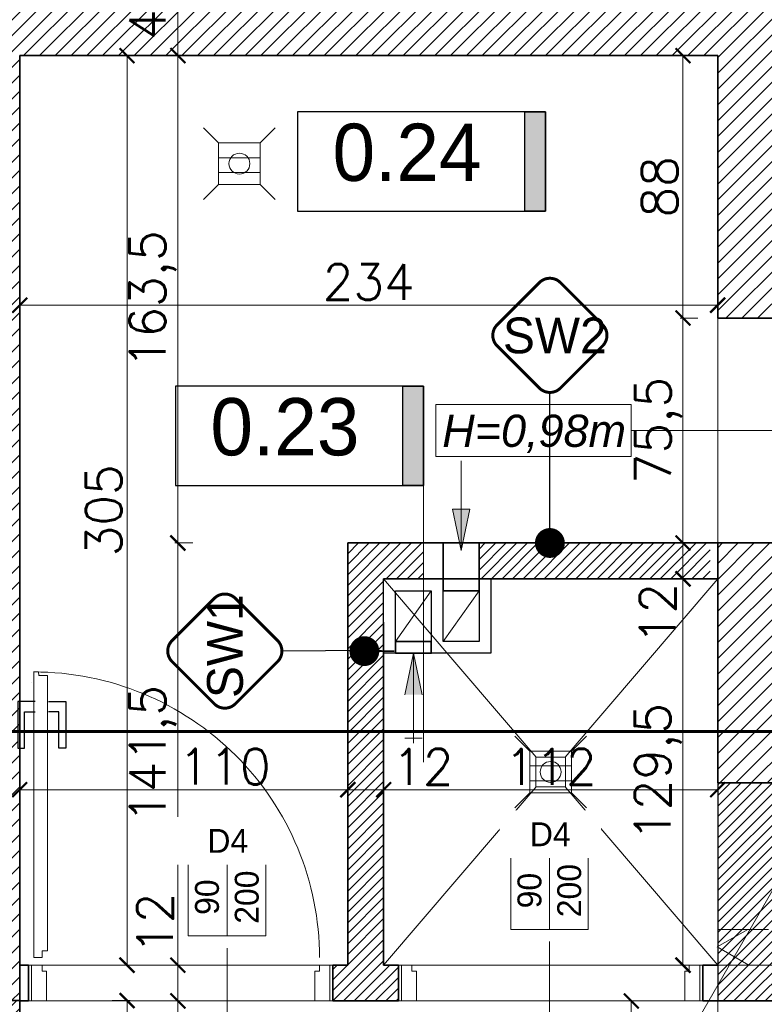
# Model space of a CAD drawing. Header units: millimetres. Extents: x -587 to 358276, y -26688 to 221215.
# Tile 157 of 256: x 9645 to 9895, y 11010 to 11340. Entities that reach past the tile are written whole.
import ezdxf
from ezdxf.lldxf.tags import DXFTag

# ---------------------------------------------------------------- set-up
doc = ezdxf.new("R2010")
doc.units = ezdxf.units.MM
doc.header["$MEASUREMENT"] = 0
for name, color, linetype, lineweight in [('_IS_EKO_opis', 7, 'Continuous', 18), ('_IS_EKO_transfer', 5, 'Continuous', 15), ('A_istniejące ściany', 7, 'Continuous', 35), ('A_izolacja', 5, 'Continuous', 9), ('A_l.przekrojowa', 7, 'Continuous', 30), ('A_l.przerywana', 250, 'ICAD_ISO03W100', 9), ('A_opisy', 166, 'Continuous', 15), ('A_projektowane sciany', 5, 'Continuous', 35), ('l. przekrojowa', 1, 'Continuous', 30), ('l.przerywana', 104, 'ICAD_ISO03W100', 5), ('l.wypełnien', 253, 'Continuous', 5), ('Nowe_820-G Rysunki Obrazki_Nr_pióra__23', 7, 'Continuous', 15), ('wymiarowanie', 176, 'Continuous', 9)]:
    doc.layers.add(name, color=color, linetype=linetype, lineweight=lineweight)
for name, color, linetype in [('D-opis', 104, 'Continuous'), ('D-opis-elewacja', 104, 'Continuous'), ('D-opis-elewacje', 104, 'Continuous'), ('stolarka', 1, 'Continuous'), ('tabelki opis', 7, 'Continuous')]:
    doc.layers.add(name, color=color, linetype=linetype)
doc.styles.add('ARIALL', font='GOTHIC.TTF', dxfattribs={"height": 40})
doc.styles.add('styl2', font='simplex.shx')
tags = doc.linetypes.add('DASH', pattern=[15, 10, -5]).pattern_tags.tags
tags[6:7] = [DXFTag(74, 4), DXFTag(75, 0), DXFTag(340, '0'), DXFTag(46, 0.0), DXFTag(50, 0.0), DXFTag(44, 0.0), DXFTag(45, 0.0)]
tags[4:5] = [DXFTag(74, 4), DXFTag(75, 0), DXFTag(340, '0'), DXFTag(46, 0.0), DXFTag(50, 0.0), DXFTag(44, 0.0), DXFTag(45, 0.0)]
tags = doc.linetypes.add('ICAD_ISO03W100', pattern=[30, 12, -18]).pattern_tags.tags
tags[6:7] = [DXFTag(74, 4), DXFTag(75, 0), DXFTag(340, '0'), DXFTag(46, 1.0), DXFTag(50, 0.0), DXFTag(44, 0.0), DXFTag(45, 0.0)]
tags[4:5] = [DXFTag(74, 4), DXFTag(75, 0), DXFTag(340, '0'), DXFTag(46, 1.0), DXFTag(50, 0.0), DXFTag(44, 0.0), DXFTag(45, 0.0)]
doc.dimstyles.new('Skala 1-50', dxfattribs={"dimtxt": 12, "dimasz": 5, "dimexe": 1, "dimexo": 1, "dimgap": 1.5, "dimtad": 1, "dimdec": 1, "dimrnd": 0.5, "dimtxsty": 'styl2', "dimblk": 'ARCHTICK', "dimcen": 5, "dimadec": 0, "dimazin": 0, "dimtfac": 1, "dimtdec": 1, "dimtmove": 1, "dimatfit": 3, "dimldrblk": 'ARCHTICK', "dimfxl": 5, "dimfxlon": 1, "dimlwd": -1, "dimlwe": -1, "dimarcsym": 0})
pattern_1 = [(45, (0, 6.0705), (-1.76776695, 1.76776695), [])]

# ---------------------------------------------------------------- blocks, each defined once
blk = doc.blocks.new('_ArchTick')
at = {"color": 0, "linetype": 'ByBlock', "const_width": 0.15}
blk.add_lwpolyline([(-0.5, -0.5), (0.5, 0.5)], dxfattribs=at)
blk = doc.blocks.new('*D3511')
at = {"layer": 'Defpoints', "color": 0}
for p in [(9879.19, 11244.69), (9645.19, 11237.45), (9879.19, 11231.03)]:
    blk.add_point(p, dxfattribs=at)
at = {"layer": 'wymiarowanie', "color": 0}
for p, q in [((9645.19, 11239.69), (9645.19, 11245.69)), ((9645.19, 11244.69), (9879.19, 11244.69)), ((9879.19, 11239.69), (9879.19, 11245.69))]:
    blk.add_line(p, q, dxfattribs=at)
at = {"layer": 'wymiarowanie', "color": 0, "xscale": 5, "yscale": 5, "zscale": 5, "rotation": 180}
blk.add_blockref('_ArchTick', (9645.19, 11244.69), dxfattribs=at)
at = {"layer": 'wymiarowanie', "color": 0, "xscale": 5, "yscale": 5, "zscale": 5}
blk.add_blockref('_ArchTick', (9879.19, 11244.69), dxfattribs=at)
at = {"layer": 'wymiarowanie', "color": 0, "insert": (9762.19, 11252.49), "char_height": 12, "attachment_point": 5, "style": 'styl2'}
blk.add_mtext('234', dxfattribs=at)
blk = doc.blocks.new('*D3529')
at = {"layer": 'Defpoints', "color": 0}
for p in [(9721.12, 11011.39), (9698.22, 10840.39), (9713.4, 10840.39)]:
    blk.add_point(p, dxfattribs=at)
at = {"layer": 'wymiarowanie', "color": 0}
for p, q in [((9703.22, 11011.39), (9697.22, 11011.39)), ((9698.22, 11011.39), (9698.22, 10840.39)), ((9703.22, 10840.39), (9697.22, 10840.39))]:
    blk.add_line(p, q, dxfattribs=at)
at = {"layer": 'wymiarowanie', "color": 0, "xscale": 5, "yscale": 5, "zscale": 5}
for p, rotation in [((9698.22, 11011.39), 90), ((9698.22, 10840.39), 270)]:
    blk.add_blockref('_ArchTick', p, dxfattribs=dict(at, rotation=rotation))
at = {"layer": 'wymiarowanie', "color": 0, "insert": (9690.57, 10925.89), "char_height": 12, "attachment_point": 5, "rotation": 90, "style": 'styl2'}
blk.add_mtext('171', dxfattribs=at)
blk = doc.blocks.new('*D3766')
at = {"layer": 'Defpoints', "color": 0}
for p in [(9698.22, 11023.39), (9711.23, 11023.39), (9711.23, 11011.39)]:
    blk.add_point(p, dxfattribs=at)
at = {"layer": 'wymiarowanie', "color": 0}
for p, q in [((9703.22, 11023.39), (9697.22, 11023.39)), ((9698.22, 11011.39), (9698.22, 11023.39)), ((9703.22, 11011.39), (9697.22, 11011.39))]:
    blk.add_line(p, q, dxfattribs=at)
at = {"layer": 'wymiarowanie', "color": 0, "xscale": 5, "yscale": 5, "zscale": 5}
for p, rotation in [((9698.22, 11023.39), 90), ((9698.22, 11011.39), 270)]:
    blk.add_blockref('_ArchTick', p, dxfattribs=dict(at, rotation=rotation))
at = {"layer": 'wymiarowanie', "color": 0, "insert": (9690.57, 11037.44), "char_height": 12, "attachment_point": 5, "rotation": 90, "style": 'styl2'}
blk.add_mtext('12', dxfattribs=at)
blk = doc.blocks.new('*D3767')
at = {"layer": 'Defpoints', "color": 0}
for p in [(9698.22, 11164.96), (9755.19, 11164.96), (9726.82, 11023.39)]:
    blk.add_point(p, dxfattribs=at)
at = {"layer": 'wymiarowanie', "color": 0}
for p, q in [((9703.22, 11164.96), (9697.22, 11164.96)), ((9698.22, 11023.39), (9698.22, 11164.96)), ((9703.22, 11023.39), (9697.22, 11023.39))]:
    blk.add_line(p, q, dxfattribs=at)
at = {"layer": 'wymiarowanie', "color": 0, "xscale": 5, "yscale": 5, "zscale": 5}
for p, rotation in [((9698.22, 11164.96), 90), ((9698.22, 11023.39), 270)]:
    blk.add_blockref('_ArchTick', p, dxfattribs=dict(at, rotation=rotation))
at = {"layer": 'wymiarowanie', "color": 0, "insert": (9689.87, 11094.18), "char_height": 12, "attachment_point": 5, "rotation": 90, "style": 'styl2'}
blk.add_mtext('141,5', dxfattribs=at)
blk = doc.blocks.new('*D3768')
at = {"layer": 'Defpoints', "color": 0}
for p in [(9698.22, 11328.39), (9736.51, 11328.39), (9755.19, 11164.96)]:
    blk.add_point(p, dxfattribs=at)
at = {"layer": 'wymiarowanie', "color": 0}
for p, q in [((9703.22, 11328.39), (9697.22, 11328.39)), ((9698.22, 11164.96), (9698.22, 11328.39)), ((9703.22, 11164.96), (9697.22, 11164.96))]:
    blk.add_line(p, q, dxfattribs=at)
at = {"layer": 'wymiarowanie', "color": 0, "xscale": 5, "yscale": 5, "zscale": 5}
for p, rotation in [((9698.22, 11328.39), 90), ((9698.22, 11164.96), 270)]:
    blk.add_blockref('_ArchTick', p, dxfattribs=dict(at, rotation=rotation))
at = {"layer": 'wymiarowanie', "color": 0, "insert": (9689.87, 11246.68), "char_height": 12, "attachment_point": 5, "rotation": 90, "style": 'styl2'}
blk.add_mtext('163,5', dxfattribs=at)
blk = doc.blocks.new('*D3769')
at = {"layer": 'Defpoints', "color": 0}
for p in [(9698.22, 11374.77), (9736.51, 11374.77), (9736.51, 11328.39)]:
    blk.add_point(p, dxfattribs=at)
at = {"layer": 'wymiarowanie', "color": 0}
for p, q in [((9703.22, 11374.77), (9697.22, 11374.77)), ((9698.22, 11328.39), (9698.22, 11374.77)), ((9703.22, 11328.39), (9697.22, 11328.39))]:
    blk.add_line(p, q, dxfattribs=at)
at = {"layer": 'wymiarowanie', "color": 0, "xscale": 5, "yscale": 5, "zscale": 5}
for p, rotation in [((9698.22, 11374.77), 90), ((9698.22, 11328.39), 270)]:
    blk.add_blockref('_ArchTick', p, dxfattribs=dict(at, rotation=rotation))
at = {"layer": 'wymiarowanie', "color": 0, "insert": (9689.87, 11351.58), "char_height": 12, "attachment_point": 5, "rotation": 90, "style": 'styl2'}
blk.add_mtext('46,5', dxfattribs=at)
blk = doc.blocks.new('*D3819')
at = {"layer": 'Defpoints', "color": 0}
for p in [(9645.19, 11081.26), (9755.19, 11082.23), (9755.19, 11081.26)]:
    blk.add_point(p, dxfattribs=at)
at = {"layer": 'wymiarowanie', "color": 0}
for p, q in [((9645.19, 11082.23), (9645.19, 11083.23)), ((9645.19, 11082.23), (9755.19, 11082.23)), ((9755.19, 11082.23), (9755.19, 11083.23))]:
    blk.add_line(p, q, dxfattribs=at)
at = {"layer": 'wymiarowanie', "color": 0, "xscale": 5, "yscale": 5, "zscale": 5, "rotation": 180}
blk.add_blockref('_ArchTick', (9645.19, 11082.23), dxfattribs=at)
at = {"layer": 'wymiarowanie', "color": 0, "xscale": 5, "yscale": 5, "zscale": 5}
blk.add_blockref('_ArchTick', (9755.19, 11082.23), dxfattribs=at)
at = {"layer": 'wymiarowanie', "color": 0, "insert": (9713.89, 11089.93), "char_height": 12, "attachment_point": 5, "style": 'styl2'}
blk.add_mtext('110', dxfattribs=at)
blk = doc.blocks.new('*D3820')
at = {"layer": 'Defpoints', "color": 0}
for p in [(9755.19, 11081.26), (9767.19, 11082.23), (9767.19, 11069.4)]:
    blk.add_point(p, dxfattribs=at)
at = {"layer": 'wymiarowanie', "color": 0}
for p, q in [((9755.19, 11082.23), (9755.19, 11083.23)), ((9755.19, 11082.23), (9767.19, 11082.23)), ((9767.19, 11077.23), (9767.19, 11083.23))]:
    blk.add_line(p, q, dxfattribs=at)
at = {"layer": 'wymiarowanie', "color": 0, "xscale": 5, "yscale": 5, "zscale": 5, "rotation": 180}
blk.add_blockref('_ArchTick', (9755.19, 11082.23), dxfattribs=at)
at = {"layer": 'wymiarowanie', "color": 0, "xscale": 5, "yscale": 5, "zscale": 5}
blk.add_blockref('_ArchTick', (9767.19, 11082.23), dxfattribs=at)
at = {"layer": 'wymiarowanie', "color": 0, "insert": (9780.35, 11089.89), "char_height": 12, "attachment_point": 5, "style": 'styl2'}
blk.add_mtext('12', dxfattribs=at)
blk = doc.blocks.new('*D3821')
at = {"layer": 'Defpoints', "color": 0}
for p in [(9879.19, 11082.23), (9767.19, 11069.4), (9879.19, 11067.45)]:
    blk.add_point(p, dxfattribs=at)
at = {"layer": 'wymiarowanie', "color": 0}
for p, q in [((9767.19, 11077.23), (9767.19, 11083.23)), ((9767.19, 11082.23), (9879.19, 11082.23)), ((9879.19, 11077.23), (9879.19, 11083.23))]:
    blk.add_line(p, q, dxfattribs=at)
at = {"layer": 'wymiarowanie', "color": 0, "xscale": 5, "yscale": 5, "zscale": 5, "rotation": 180}
blk.add_blockref('_ArchTick', (9767.19, 11082.23), dxfattribs=at)
at = {"layer": 'wymiarowanie', "color": 0, "xscale": 5, "yscale": 5, "zscale": 5}
blk.add_blockref('_ArchTick', (9879.19, 11082.23), dxfattribs=at)
at = {"layer": 'wymiarowanie', "color": 0, "insert": (9823.19, 11089.89), "char_height": 12, "attachment_point": 5, "style": 'styl2'}
blk.add_mtext('112', dxfattribs=at)
blk = doc.blocks.new('*D3822')
at = {"layer": 'Defpoints', "color": 0}
for p in [(9867.56, 11152.96), (9888.94, 11152.96), (9888.94, 11023.39)]:
    blk.add_point(p, dxfattribs=at)
at = {"layer": 'wymiarowanie', "color": 0}
for p, q in [((9872.56, 11152.96), (9866.56, 11152.96)), ((9867.56, 11023.39), (9867.56, 11152.96)), ((9872.56, 11023.39), (9866.56, 11023.39))]:
    blk.add_line(p, q, dxfattribs=at)
at = {"layer": 'wymiarowanie', "color": 0, "xscale": 5, "yscale": 5, "zscale": 5}
for p, rotation in [((9867.56, 11152.96), 90), ((9867.56, 11023.39), 270)]:
    blk.add_blockref('_ArchTick', p, dxfattribs=dict(at, rotation=rotation))
at = {"layer": 'wymiarowanie', "color": 0, "insert": (9859.21, 11088.18), "char_height": 12, "attachment_point": 5, "rotation": 90, "style": 'styl2'}
blk.add_mtext('129,5', dxfattribs=at)
blk = doc.blocks.new('*D3823')
at = {"layer": 'Defpoints', "color": 0}
for p in [(9867.56, 11164.96), (9888.94, 11164.96), (9888.94, 11152.96)]:
    blk.add_point(p, dxfattribs=at)
at = {"layer": 'wymiarowanie', "color": 0}
for p, q in [((9872.56, 11164.96), (9866.56, 11164.96)), ((9867.56, 11152.96), (9867.56, 11164.96)), ((9872.56, 11152.96), (9866.56, 11152.96))]:
    blk.add_line(p, q, dxfattribs=at)
at = {"layer": 'wymiarowanie', "color": 0, "xscale": 5, "yscale": 5, "zscale": 5}
for p, rotation in [((9867.56, 11164.96), 90), ((9867.56, 11152.96), 270)]:
    blk.add_blockref('_ArchTick', p, dxfattribs=dict(at, rotation=rotation))
at = {"layer": 'wymiarowanie', "color": 0, "insert": (9859.06, 11141.29), "char_height": 12, "attachment_point": 5, "rotation": 90, "style": 'styl2'}
blk.add_mtext('12', dxfattribs=at)
blk = doc.blocks.new('*D3824')
at = {"layer": 'Defpoints', "color": 0}
for p in [(9867.56, 11240.39), (9888.94, 11240.39), (9888.94, 11164.96)]:
    blk.add_point(p, dxfattribs=at)
at = {"layer": 'wymiarowanie', "color": 0}
for p, q in [((9872.56, 11240.39), (9866.56, 11240.39)), ((9867.56, 11164.96), (9867.56, 11240.39)), ((9872.56, 11164.96), (9866.56, 11164.96))]:
    blk.add_line(p, q, dxfattribs=at)
at = {"layer": 'wymiarowanie', "color": 0, "xscale": 5, "yscale": 5, "zscale": 5}
for p, rotation in [((9867.56, 11240.39), 90), ((9867.56, 11164.96), 270)]:
    blk.add_blockref('_ArchTick', p, dxfattribs=dict(at, rotation=rotation))
at = {"layer": 'wymiarowanie', "color": 0, "insert": (9859.36, 11202.68), "char_height": 12, "attachment_point": 5, "rotation": 90, "style": 'styl2'}
blk.add_mtext('75,5', dxfattribs=at)
blk = doc.blocks.new('*D3825')
at = {"layer": 'Defpoints', "color": 0}
for p in [(9867.56, 11328.39), (9888.94, 11328.39), (9888.94, 11240.39)]:
    blk.add_point(p, dxfattribs=at)
at = {"layer": 'wymiarowanie', "color": 0}
for p, q in [((9872.56, 11328.39), (9866.56, 11328.39)), ((9867.56, 11240.39), (9867.56, 11328.39)), ((9872.56, 11240.39), (9866.56, 11240.39))]:
    blk.add_line(p, q, dxfattribs=at)
at = {"layer": 'wymiarowanie', "color": 0, "xscale": 5, "yscale": 5, "zscale": 5}
for p, rotation in [((9867.56, 11328.39), 90), ((9867.56, 11240.39), 270)]:
    blk.add_blockref('_ArchTick', p, dxfattribs=dict(at, rotation=rotation))
at = {"layer": 'wymiarowanie', "color": 0, "insert": (9859.76, 11284.39), "char_height": 12, "attachment_point": 5, "rotation": 90, "style": 'styl2'}
blk.add_mtext('88', dxfattribs=at)
blk = doc.blocks.new('*D4043')
at = {"layer": 'Defpoints', "color": 0}
for p in [(9681.17, 11328.39), (9708.86, 11328.39), (9708.86, 11023.39)]:
    blk.add_point(p, dxfattribs=at)
at = {"layer": 'wymiarowanie', "color": 0}
for p, q in [((9686.17, 11328.39), (9680.17, 11328.39)), ((9681.17, 11023.39), (9681.17, 11328.39)), ((9686.17, 11023.39), (9680.17, 11023.39))]:
    blk.add_line(p, q, dxfattribs=at)
at = {"layer": 'wymiarowanie', "color": 0, "xscale": 5, "yscale": 5, "zscale": 5}
for p, rotation in [((9681.17, 11328.39), 90), ((9681.17, 11023.39), 270)]:
    blk.add_blockref('_ArchTick', p, dxfattribs=dict(at, rotation=rotation))
at = {"layer": 'wymiarowanie', "color": 0, "insert": (9673.37, 11175.89), "char_height": 12, "attachment_point": 5, "rotation": 90, "style": 'styl2'}
blk.add_mtext('305', dxfattribs=at)
blk = doc.blocks.new('*D4044')
at = {"layer": 'Defpoints', "color": 0}
for p in [(9879.19, 11011.39), (9850.24, 10868.39), (9879.19, 10868.39)]:
    blk.add_point(p, dxfattribs=at)
at = {"layer": 'wymiarowanie', "color": 0}
for p, q in [((9855.24, 11011.39), (9849.24, 11011.39)), ((9850.24, 11011.39), (9850.24, 10868.39)), ((9855.24, 10868.39), (9849.24, 10868.39))]:
    blk.add_line(p, q, dxfattribs=at)
at = {"layer": 'wymiarowanie', "color": 0, "xscale": 5, "yscale": 5, "zscale": 5}
for p, rotation in [((9850.24, 11011.39), 90), ((9850.24, 10868.39), 270)]:
    blk.add_blockref('_ArchTick', p, dxfattribs=dict(at, rotation=rotation))
at = {"layer": 'wymiarowanie', "color": 0, "insert": (9842.43, 10955.1), "char_height": 12, "attachment_point": 5, "rotation": 90, "style": 'styl2'}
blk.add_mtext('143', dxfattribs=at)
blk = doc.blocks.new('*D4046')
at = {"layer": 'Defpoints', "color": 0}
for p in [(9645.19, 11011.5), (9645.19, 10957.39), (9681.17, 10957.39)]:
    blk.add_point(p, dxfattribs=at)
at = {"layer": 'wymiarowanie', "color": 0}
for p, q in [((9676.17, 11011.5), (9682.17, 11011.5)), ((9681.17, 11011.5), (9681.17, 10957.39)), ((9676.17, 10957.39), (9682.17, 10957.39))]:
    blk.add_line(p, q, dxfattribs=at)
at = {"layer": 'wymiarowanie', "color": 0, "xscale": 5, "yscale": 5, "zscale": 5}
for p, rotation in [((9681.17, 11011.5), 90), ((9681.17, 10957.39), 270)]:
    blk.add_blockref('_ArchTick', p, dxfattribs=dict(at, rotation=rotation))
at = {"layer": 'wymiarowanie', "color": 0, "insert": (9673.37, 10976.64), "char_height": 12, "attachment_point": 5, "rotation": 90, "style": 'styl2'}
blk.add_mtext('54', dxfattribs=at)
blk = doc.blocks.new('_Dot')
at = {"color": 0, "linetype": 'ByBlock', "lineweight": -2}
blk.add_line((-0.5, 0), (-1, 0), dxfattribs=at)
at = {"color": 0, "linetype": 'ByBlock', "const_width": 0.5}
blk.add_lwpolyline([(-0.25, 0, 1), (0.25, 0, 1)], format="xyb", close=True, dxfattribs=at)

msp = doc.modelspace()

# ---------------------------------------------------------------- hatches: boundary and pattern name
at = {"layer": 'l.wypełnien'}
h = msp.add_hatch(dxfattribs=at)
h.set_pattern_fill('ANSI31', color=256, scale=30, style=0)
h.set_pattern_definition([(45, (0, 6.0705), (-2.6516504, 2.6516504), [])])
edge = h.paths.add_edge_path()
edge.add_line((8932.19, 10926.77), (8932.19, 10984.74))
edge.add_line((8932.19, 10984.74), (8932.19, 11029.24))
edge.add_line((8932.19, 11029.24), (8932.19, 11092.62))
edge.add_line((8932.19, 11092.62), (8932.19, 11096.12))
edge.add_line((8932.19, 11096.12), (8887.19, 11096.12))
edge.add_line((8887.19, 11096.12), (8887.19, 10926.77))
edge.add_line((8887.19, 10926.77), (8932.19, 10926.77))
h.paths.add_polyline_path([(9644.52, 11101.7), (9645.19, 11101.7), (9645.19, 11328.39), (9879.19, 11328.39), (9879.19, 11240.39), (9924.19, 11240.39), (9924.19, 11374.77), (9592.09, 11374.77), (9506.19, 11374.77), (9506.19, 11329.59), (9604.19, 11329.59), (9604.19, 11101.7)])
h.paths.add_polyline_path([(8887.19, 10692.11), (8932.19, 10692.11), (8932.19, 10800.59), (9246.19, 10800.59), (9246.19, 10839.59), (9259.19, 10839.59), (9259.19, 10913.09), (9235.19, 10913.09), (9235.19, 10839.59), (8932.19, 10839.59), (8932.19, 10926.77), (8887.19, 10926.77)])
h.paths.add_polyline_path([(8975.77, 11329.59), (9235.19, 11329.59), (9259.19, 11329.59), (9360.94, 11329.59), (9360.94, 11374.77), (8975.77, 11374.77)])
h.paths.add_polyline_path([(8887.19, 11374.77), (8887.19, 11242.37), (8907.93, 11242.37), (8932.19, 11242.37), (8932.19, 11329.59), (8975.77, 11329.59), (8975.77, 11374.77)])
h.paths.add_polyline_path([(9604.19, 11101.7), (9644.52, 11101.7), (9644.52, 11096.13), (9645.19, 11096.13), (9645.19, 11011.5), (9612.19, 11011.5), (9612.19, 11024.5), (9604.19, 11024.5)])
h.paths.add_polyline_path([(9924.19, 11101.7), (9924.19, 11164.96), (9879.19, 11164.96), (9879.19, 11101.7)])
h.paths.add_polyline_path([(9246.19, 10839.59), (9246.19, 10800.59), (9266.19, 10800.59), (9266.19, 10839.59)])
h.paths.add_polyline_path([(9879.19, 11084.56), (9924.19, 11084.66), (9924.19, 11101.7), (9879.19, 11101.7)])
h.paths.add_polyline_path([(9259.19, 10913.09), (9259.19, 10933.09), (9250.18, 10933.09), (9235.19, 10933.09), (9235.19, 10913.09)])
h.paths.add_polyline_path([(9235.19, 11078.39), (9235.19, 11058.39), (9259.19, 11058.39), (9259.19, 11078.39)])
h.paths.add_polyline_path([(9235.19, 11035.09), (9250.18, 11035.09), (9259.19, 11035.09), (9259.19, 11041.22), (9259.19, 11055.09), (9235.19, 11055.09)])
h.paths.add_polyline_path([(9235.19, 11329.59), (9235.19, 11309.59), (9259.19, 11309.59), (9259.19, 11329.59)])
h.paths.add_polyline_path([(9235.19, 11192.99), (9259.19, 11192.99), (9259.19, 11192.99), (9259.19, 11197.59), (9259.19, 11205.59), (9259.19, 11205.59), (9235.19, 11205.59), (9235.19, 11197.59)])
h.paths.add_polyline_path([(9235.19, 11180.39), (9247.19, 11180.39), (9259.19, 11180.39), (9259.19, 11180.39), (9259.19, 11192.99), (9259.19, 11192.99), (9235.19, 11192.99), (9235.19, 11180.39)])
h.paths.add_polyline_path([(9259.19, 11055.09), (9259.19, 11057.99), (9259.19, 11058.39), (9235.19, 11058.39), (9235.19, 11055.09), (9259.19, 11055.09)])
h = msp.add_hatch(dxfattribs=at)
h.set_pattern_fill('ANSI31', color=5, scale=20, style=0)
h.set_pattern_definition(pattern_1)
h.paths.add_polyline_path([(9755.19, 11023.39), (9750.19, 11023.39), (9750.19, 11011.39), (9772.19, 11011.39), (9772.19, 11023.39), (9767.19, 11023.39), (9767.19, 11101.7), (9755.19, 11101.7)])
h.paths.add_polyline_path([(9799.19, 11152.96), (9803.19, 11152.96), (9876.69, 11152.96), (9876.69, 11164.96), (9799.19, 11164.96)])
h.paths.add_polyline_path([(9755.19, 11129.39), (9755.19, 11164.96), (9780.56, 11164.96), (9780.56, 11152.96), (9767.19, 11152.96), (9767.19, 11138.39), (9767.19, 11129.39)])
h.paths.add_polyline_path([(9755.19, 11129.39), (9767.19, 11129.39), (9767.19, 11127.96), (9767.19, 11127.96), (9767.19, 11111.39), (9755.19, 11111.39)])
h.paths.add_polyline_path([(9767.19, 11101.7), (9767.19, 11111.39), (9755.19, 11111.39), (9755.19, 11101.7)])
h = msp.add_hatch(dxfattribs=at)
h.set_pattern_fill('ANSI31', color=5, scale=20, style=0)
h.set_pattern_definition(pattern_1)
h.paths.add_polyline_path([(9094.19, 10839.59), (9094.19, 11060.39), (9235.19, 11060.39), (9235.19, 11072.39), (9077.19, 11072.39), (9077.19, 11060.39), (9082.19, 11060.39), (9082.19, 10952.59), (9077.19, 10952.59), (9077.19, 10944.59), (9082.19, 10944.59), (9082.19, 10839.59), (9094.19, 10839.59)])
h.paths.add_polyline_path([(9384.19, 10964.59), (9451.64, 10964.59), (9451.64, 10972.59), (9392.19, 10972.59), (9392.19, 11087.59), (9604.19, 11087.59), (9604.19, 11095.59), (9392.19, 11095.59), (9392.19, 11100.59), (9384.19, 11100.59)])
h.paths.add_polyline_path([(9612.19, 11011.5), (9645.19, 11011.5), (9645.19, 10996.39), (9645.19, 10984.39), (9645.19, 10957.39), (9604.19, 10957.39), (9604.19, 10964.59), (9543.64, 10964.59), (9543.64, 10972.59), (9604.19, 10972.59), (9604.19, 11024.5), (9612.19, 11024.5)])
h.paths.add_polyline_path([(8932.19, 11060.39), (8975.19, 11060.39), (8975.19, 11072.39), (8932.19, 11072.39)])
h.paths.add_polyline_path([(8932.19, 10944.59), (8985.19, 10944.59), (8985.19, 10952.59), (8932.19, 10952.59)])
h = msp.add_hatch(dxfattribs=at)
h.set_pattern_fill('ANSI31', color=5, scale=20, style=0)
h.set_pattern_definition(pattern_1)
h.paths.add_polyline_path([(9879.19, 11084.56), (9879.19, 11011.39), (9924.19, 11011.39), (9924.19, 11084.56), (9879.19, 11084.56)])
at = {"layer": 'tabelki opis'}
for points in [[(9821.5, 11276.27), (9821.5, 11309.53), (9814.54, 11309.53), (9814.54, 11276.27)], [(9780.56, 11184.23), (9780.56, 11217.5), (9773.6, 11217.5), (9773.6, 11184.23)]]:
    msp.add_hatch(color=252, dxfattribs=at).paths.add_polyline_path(points)
at = {"layer": 'wymiarowanie'}
h = msp.add_hatch(color=7, dxfattribs=at)
h.paths.add_polyline_path([(9793.19, 11162.39), (9790.29, 11176.29), (9793.19, 11176.29)])
h.paths.add_polyline_path([(9796.08, 11176.29), (9793.19, 11162.39), (9793.19, 11176.29)])
h = msp.add_hatch(color=7, dxfattribs=at)
h.paths.add_polyline_path([(9777.19, 11127.96), (9774.29, 11114.06), (9777.19, 11114.06)])
h.paths.add_polyline_path([(9780.08, 11114.06), (9777.19, 11127.96), (9777.19, 11114.06)])

# ---------------------------------------------------------------- linework, layer by layer
at = {"color": 7, "lineweight": 9}
for points in [[(9654.19, 11021.42), (9652.67, 11021.42), (9652.67, 11023.39), (9649.14, 11023.39), (9649.14, 11011.39), (9654.19, 11011.39), (9654.19, 11021.42)], [(9744.14, 11021.42), (9745.65, 11021.42), (9745.65, 11023.39), (9749.19, 11023.39), (9749.19, 11011.39), (9744.14, 11011.39), (9744.14, 11021.42)], [(9778.19, 11021.42), (9776.67, 11021.42), (9776.67, 11023.39), (9773.14, 11023.39), (9773.14, 11011.39), (9778.19, 11011.39), (9778.19, 11021.42)], [(9868.14, 11021.42), (9869.65, 11021.42), (9869.65, 11023.39), (9873.19, 11023.39), (9873.19, 11011.39), (9868.14, 11011.39), (9868.14, 11021.42)]]:
    msp.add_lwpolyline(points, dxfattribs=at)
at = {"layer": '_IS_EKO_opis'}
for p, q in [((9711.85, 11299.17), (9706.85, 11304.17)), ((9725.85, 11299.17), (9730.85, 11304.17)), ((9725.85, 11299.17), (9711.85, 11299.17)), ((9711.85, 11299.17), (9711.85, 11285.17)), ((9725.85, 11285.17), (9725.85, 11299.17)), ((9711.85, 11294.17), (9725.85, 11294.17)), ((9711.85, 11289.17), (9725.85, 11289.17)), ((9706.85, 11280.17), (9711.85, 11285.17)), ((9711.85, 11285.17), (9725.85, 11285.17)), ((9730.85, 11280.17), (9725.85, 11285.17)), ((9816.19, 11095.18), (9811.19, 11100.18)), ((9830.19, 11095.18), (9835.19, 11100.18)), ((9830.19, 11095.18), (9816.19, 11095.18)), ((9816.19, 11095.18), (9816.19, 11081.18)), ((9830.19, 11081.18), (9830.19, 11095.18)), ((9816.19, 11090.18), (9830.19, 11090.18)), ((9816.19, 11085.18), (9830.19, 11085.18)), ((9816.19, 11081.18), (9830.19, 11081.18))]:
    msp.add_line(p, q, dxfattribs=at)
for centre in [(9718.85, 11292.17), (9823.19, 11088.18)]:
    msp.add_circle(centre, 3.5, dxfattribs=at)
at = {"layer": '_IS_EKO_transfer', "color": 5, "lineweight": 15, "ltscale": 5}
for p, q in [((9889.27, 11035.39), (9879.03, 11029.48)), ((9896.19, 11035.39), (9879.19, 11035.39)), ((9879.19, 11035.39), (9879.19, 11023.39)), ((9889.58, 11023.39), (9879.03, 11029.48)), ((9879.19, 11023.39), (9944.19, 11023.39))]:
    msp.add_line(p, q, dxfattribs=at)
at = {"layer": 'A_istniejące ściany', "color": 7}
for points in [[(9645.19, 11328.39), (9879.19, 11328.39)], [(9645.19, 11011.5), (9645.19, 11328.39)], [(9879.19, 11328.39), (9879.19, 11240.39)], [(9879.19, 11240.39), (9924.19, 11240.39)], [(9879.19, 11164.96), (9879.19, 11084.56)], [(9924.19, 11164.96), (9879.19, 11164.96)], [(9879.19, 11084.56), (9924.19, 11084.56)], [(9612.19, 11011.5), (9645.19, 11011.5)], [(9924.19, 11011.39), (9879.19, 11011.39)]]:
    msp.add_lwpolyline(points, dxfattribs=at)
at = {"layer": 'A_izolacja', "color": 7}
for p, q in [((9767.19, 11152.96), (9818.32, 11093.18)), ((9879.19, 11152.96), (9828.06, 11093.18))]:
    msp.add_line(p, q, dxfattribs=at)
msp.add_lwpolyline([(9818.19, 11093.18), (9828.19, 11093.18), (9828.19, 11083.18), (9818.19, 11083.18), (9818.19, 11093.18)], dxfattribs=at)
at = {"layer": 'A_l.przekrojowa', "color": 5}
msp.add_lwpolyline([(9767.19, 11127.96), (9767.19, 11152.96), (9803.19, 11152.96), (9803.19, 11127.96)], close=True, dxfattribs=at)
at = {"layer": 'A_l.przekrojowa', "color": 5, "ltscale": 0.3}
for points in [[(9771.19, 11131.96), (9771.19, 11148.96), (9783.19, 11148.96), (9783.19, 11131.96)], [(9787.19, 11131.96), (9787.19, 11148.96), (9799.19, 11148.96), (9799.19, 11131.96)]]:
    msp.add_lwpolyline(points, close=True, dxfattribs=at)
at = {"layer": 'A_l.przerywana', "color": 7, "ltscale": 0.3}
for points in [[(9750.19, 11011.39), (9750.19, 11023.39), (9648.19, 11023.39), (9648.19, 11011.39)], [(9874.19, 11011.39), (9874.19, 11023.39), (9772.19, 11023.39), (9772.19, 11011.39)]]:
    msp.add_lwpolyline(points, close=True, dxfattribs=at)
at = {"layer": 'A_l.przerywana', "color": 5, "ltscale": 0.3}
msp.add_lwpolyline([(9772.19, 11011.39), (9772.19, 11023.39)], dxfattribs=at)
at = {"layer": 'A_l.przerywana', "color": 7, "ltscale": 0.3}
msp.add_lwpolyline([(9874.19, 11011.39), (9874.19, 11023.39)], dxfattribs=at)
msp.add_lwpolyline([(9874.19, 11011.39), (9874.19, 11023.39)], dxfattribs=at)
at = {"layer": 'A_opisy'}
for p, q in [((9850.18, 11202.68), (9983.65, 11202.68)), ((9822.8, 10986.78), (9822.8, 11041.78)), ((9714.69, 10978.19), (9714.69, 11033.19))]:
    msp.add_line(p, q, dxfattribs=at)
at = {"layer": 'A_opisy', "ltscale": 0.3}
msp.add_lwpolyline([(9784.72, 11211.44), (9850.18, 11211.44), (9850.18, 11193.91), (9784.72, 11193.91)], close=True, dxfattribs=at)
at = {"layer": 'A_projektowane sciany', "color": 5}
for p, q in [((9879.19, 11164.96), (9755.19, 11164.96)), ((9879.19, 11152.96), (9767.19, 11152.96)), ((9755.19, 11023.39), (9750.19, 11023.39)), ((9750.19, 11023.39), (9750.19, 11011.39)), ((9772.19, 11023.39), (9767.19, 11023.39)), ((9772.19, 11023.39), (9772.19, 11011.39)), ((9645.19, 11011.5), (9645.19, 10957.39)), ((9772.19, 11011.39), (9750.19, 11011.39))]:
    msp.add_line(p, q, dxfattribs=at)
at = {"layer": 'A_projektowane sciany', "color": 7}
for p, q in [((9645.19, 11038.5), (9645.19, 11023.39)), ((9648.19, 11023.39), (9645.19, 11023.39)), ((9648.19, 11023.39), (9648.19, 11011.39)), ((9874.19, 11023.39), (9874.19, 11011.39)), ((9874.19, 11023.39), (9874.19, 11011.39)), ((9879.19, 11023.39), (9874.19, 11023.39)), ((9648.19, 11011.39), (9645.19, 11011.39)), ((9879.19, 11011.39), (9874.19, 11011.39))]:
    msp.add_line(p, q, dxfattribs=at)
at = {"layer": 'A_projektowane sciany', "color": 5}
for points in [[(9755.19, 11023.39), (9755.19, 11164.96)], [(9767.19, 11023.39), (9767.19, 11138.39)]]:
    msp.add_lwpolyline(points, dxfattribs=at)
for points in [[(9787.19, 11148.96), (9799.19, 11148.96), (9799.19, 11164.96), (9787.19, 11164.96)], [(9771.19, 11131.96), (9783.19, 11131.96), (9783.19, 11127.96), (9771.19, 11127.96)]]:
    msp.add_lwpolyline(points, close=True, dxfattribs=at)
at = {"layer": 'D-opis', "color": 1, "linetype": 'DASH', "lineweight": 0, "ltscale": 2.5, "const_width": 1}
msp.add_lwpolyline([(10251.78, 11101.7), (8796.61, 11101.7)], dxfattribs=at)
at = {"layer": 'D-opis-elewacja', "color": 5}
for points in [[(9822.93, 11167.46), (9822.93, 11199.74), (9822.93, 11215.45)], [(9770.74, 11128.7), (9762.32, 11128.93), (9733.1, 11128.7)]]:
    msp.add_lwpolyline(points, dxfattribs=at)
at = {"layer": 'D-opis-elewacje', "color": 5, "const_width": 1}
for points in [[(9805.26, 11231.05), (9819.4, 11216.91, 0.414214), (9826.47, 11216.91), (9840.61, 11231.05, 0.414214), (9840.61, 11238.13), (9826.47, 11252.27, 0.414214), (9819.4, 11252.27), (9805.26, 11238.13, 0.414214)], [(9717.49, 11111.03), (9731.63, 11125.17, 0.414214), (9731.63, 11132.24), (9717.49, 11146.38, 0.414214), (9710.42, 11146.38), (9696.28, 11132.24, 0.414214), (9696.28, 11125.17), (9710.42, 11111.03, 0.414214)]]:
    msp.add_lwpolyline(points, format="xyb", close=True, dxfattribs=at)
at = {"layer": 'l. przekrojowa', "color": 5}
msp.add_lwpolyline([(9879.19, 11084.56), (9879.19, 11011.39), (9924.19, 11011.39), (9924.19, 11084.56)], dxfattribs=at)
at = {"layer": 'l.przerywana', "color": 5, "ltscale": 0.3}
for p, q in [((9771.19, 11131.96), (9783.19, 11148.96)), ((9787.19, 11131.96), (9799.19, 11148.96))]:
    msp.add_line(p, q, dxfattribs=at)
at = {"layer": 'l.przerywana', "color": 7, "lineweight": 13, "ltscale": 0.3}
msp.add_lwpolyline([(9879.19, 10868.39), (9879.19, 11240.39)], dxfattribs=at)
at = {"layer": 'Nowe_820-G Rysunki Obrazki_Nr_pióra__23', "color": 7, "linetype": 'Continuous', "lineweight": 15}
msp.add_lwpolyline([(9649.27, 11118.1), (9649.26, 11118.1)], dxfattribs=at)
at = {"layer": 'stolarka', "color": 7, "lineweight": 9}
msp.add_lwpolyline([(9652.72, 11025.94), (9649.94, 11025.94), (9649.94, 11121.71), (9651.44, 11121.7), (9651.62, 11120.55), (9654.46, 11120.55), (9654.46, 11028.24), (9652.72, 11028.24), (9652.72, 11025.94)], dxfattribs=at)
at = {"layer": 'stolarka', "color": 7}
for points in [[(9650.32, 11111.8), (9644.52, 11111.8), (9644.52, 11096.13), (9646.84, 11096.13), (9646.84, 11108.32), (9650.32, 11108.32)], [(9654.85, 11111.8), (9660.65, 11111.8), (9660.65, 11096.13), (9658.33, 11096.13), (9658.33, 11108.32), (9654.85, 11108.32)]]:
    msp.add_lwpolyline(points, dxfattribs=at)
at = {"layer": 'stolarka', "color": 7, "linetype": 'ICAD_ISO03W100', "lineweight": 13, "ltscale": 0.3}
msp.add_arc((9649.93, 11025.94), 95.77, 0.0003, 90.0531, dxfattribs=at)
at = {"layer": 'tabelki opis', "color": 7}
for points in [[(9821.5, 11309.53), (9738.34, 11309.53), (9738.34, 11276.27), (9821.5, 11276.27), (9821.5, 11309.53)], [(9780.56, 11217.5), (9697.4, 11217.5), (9697.4, 11184.23), (9780.56, 11184.23), (9780.56, 11217.5)]]:
    msp.add_lwpolyline(points, dxfattribs=at)
at = {"layer": 'tabelki opis'}
for points in [[(9821.5, 11276.27), (9814.54, 11276.27), (9814.54, 11309.53), (9821.5, 11309.53)], [(9780.56, 11184.23), (9773.6, 11184.23), (9773.6, 11217.5), (9780.56, 11217.5)]]:
    msp.add_lwpolyline(points, close=True, dxfattribs=at)
at = {"layer": 'wymiarowanie', "color": 7}
for p, q in [((9793.19, 11162.39), (9793.19, 11192.47)), ((9793.19, 11162.39), (9790.29, 11176.29)), ((9790.29, 11176.29), (9793.19, 11176.29)), ((9793.19, 11162.39), (9796.08, 11176.29)), ((9796.08, 11176.29), (9793.19, 11176.29)), ((9777.19, 11127.96), (9774.29, 11114.06)), ((9777.19, 11127.96), (9780.08, 11114.06)), ((9777.19, 11127.96), (9777.19, 11097.88)), ((9774.29, 11099.5), (9777.19, 11099.5)), ((9780.08, 11099.5), (9777.19, 11099.5))]:
    msp.add_line(p, q, dxfattribs=at)
at = {"layer": 'wymiarowanie'}
for p, q in [((9780.56, 11184.23), (9780.56, 11091.51)), ((9863.01, 10988.54), (9900.64, 11053.72))]:
    msp.add_line(p, q, dxfattribs=at)

# ---------------------------------------------------------------- block references
at = {"layer": 'D-opis-elewacja', "color": 5, "xscale": 9.999999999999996, "yscale": 10, "zscale": 10, "rotation": -90}
msp.add_blockref('_Dot', (9822.93, 11164.96), dxfattribs=at)
at = {"layer": 'D-opis-elewacja', "color": 5, "xscale": -10, "yscale": 10, "zscale": 10}
msp.add_blockref('_Dot', (9760.74, 11128.7), dxfattribs=at)

# ---------------------------------------------------------------- texts
at = {"layer": 'A_opisy', "ltscale": 0.3, "insert": (9786.84, 11207.99), "char_height": 10.8, "width": 109.7533, "attachment_point": 1, "style": 'ARIALL'}
msp.add_mtext('{\\fArial|b0|i1|c238|p34;H=0,98m}', dxfattribs=at)
at = {"layer": 'tabelki opis', "color": 7, "char_height": 19.2, "width": 56.7, "attachment_point": 1}
for s, insert in [('{\\fCentury Gothic|b0|i0|c238|p34;0.24}', (9750.07, 11305.58)), ('{\\fCentury Gothic|b0|i0|c238|p34;0.23}', (9709.13, 11213.54))]:
    msp.add_mtext(s, dxfattribs=dict(at, insert=insert))
at = {"layer": 'wymiarowanie', "color": 5, "insert": (9807.2, 11240.56), "char_height": 12, "width": 36.658, "attachment_point": 1}
msp.add_mtext('{\\fCentury Gothic|b0|i0|c238|p0;SW2}', dxfattribs=at)
at = {"layer": 'wymiarowanie', "color": 5, "insert": (9707.99, 11112.97), "char_height": 12, "width": 36.658, "attachment_point": 1, "rotation": 90}
msp.add_mtext('{\\fCentury Gothic|b0|i0|c238|p0;SW1}', dxfattribs=at)

# ---------------------------------------------------------------- dimensions: what is measured, and where the dimension line sits
at = {"layer": 'wymiarowanie'}
for base, p1, p2, picture, middle in [((9698.22, 11374.77), (9736.51, 11328.39), (9736.51, 11374.77), '*D3769', (9689.87, 11351.58)), ((9698.22, 11328.39), (9755.19, 11164.96), (9736.51, 11328.39), '*D3768', (9689.87, 11246.68)), ((9867.56, 11328.39), (9888.94, 11240.39), (9888.94, 11328.39), '*D3825', (9859.76, 11284.39)), ((9867.56, 11240.39), (9888.94, 11164.96), (9888.94, 11240.39), '*D3824', (9859.36, 11202.68)), ((9867.56, 11152.96), (9888.94, 11023.39), (9888.94, 11152.96), '*D3822', (9859.21, 11088.18)), ((9698.22, 10840.39), (9721.12, 11011.39), (9713.4, 10840.39), '*D3529', (9690.57, 10925.89))]:
    dim = msp.add_linear_dim(base=base, p1=p1, p2=p2, angle=90, dimstyle='Skala 1-50', dxfattribs=at)
    dim.commit()
    dim.dimension.update_dxf_attribs({"geometry": picture, "text_midpoint": middle})
for base, p1, p2, picture, middle in [((9879.19, 11244.69), (9645.19, 11237.45), (9879.19, 11231.03), '*D3511', (9762.19, 11252.49)), ((9879.19, 11082.23), (9767.19, 11069.4), (9879.19, 11067.45), '*D3821', (9823.19, 11089.89))]:
    dim = msp.add_linear_dim(base=base, p1=p1, p2=p2, dimstyle='Skala 1-50', dxfattribs=at)
    dim.commit()
    dim.dimension.update_dxf_attribs({"geometry": picture, "text_midpoint": middle})
for base, p1, p2, picture, middle in [((9867.56, 11164.96), (9888.94, 11152.96), (9888.94, 11164.96), '*D3823', (9866.71, 11141.29)), ((9681.17, 10957.39), (9645.19, 11011.5), (9645.19, 10957.39), '*D4046', (9681.17, 10976.64)), ((9850.24, 10868.39), (9879.19, 11011.39), (9879.19, 10868.39), '*D4044', (9850.24, 10955.1))]:
    dim = msp.add_linear_dim(base=base, p1=p1, p2=p2, angle=90, dimstyle='Skala 1-50', dxfattribs=at)
    dim.commit()
    dim.dimension.update_dxf_attribs({"geometry": picture, "text_midpoint": middle, "dimtype": 160})
for base, p1, p2, picture, middle in [((9755.19, 11082.23), (9645.19, 11081.26), (9755.19, 11081.26), '*D3819', (9713.89, 11082.13)), ((9767.19, 11082.23), (9755.19, 11081.26), (9767.19, 11069.4), '*D3820', (9780.35, 11082.23))]:
    dim = msp.add_linear_dim(base=base, p1=p1, p2=p2, dimstyle='Skala 1-50', dxfattribs=at)
    dim.commit()
    dim.dimension.update_dxf_attribs({"geometry": picture, "text_midpoint": middle, "dimtype": 160})

# ---------------------------------------------------------------- next in the draw order: texts
at = {"layer": 'A_opisy', "ltscale": 0.3, "char_height": 8, "width": 26, "attachment_point": 5, "rotation": 90, "bg_fill": 2}
for insert in [(9822.8, 11048.39), (9714.69, 11046.19)]:
    msp.add_mtext('\\pxqc;{\\fCentury Gothic|b0|i0|c238|p0;90\\P200}', dxfattribs=dict(at, insert=insert))

# ---------------------------------------------------------------- next in the draw order: linework, layer by layer
at = {"layer": 'A_izolacja', "color": 7}
for p, q in [((9818.32, 11083.18), (9767.19, 11023.39)), ((9828.06, 11083.18), (9879.19, 11023.39))]:
    msp.add_line(p, q, dxfattribs=at)
at = {"layer": 'A_opisy', "lineweight": 30, "ltscale": 0.3}
for points in [[(9809.8, 11074.39), (9835.8, 11074.39), (9835.8, 11061.39), (9809.8, 11061.39)], [(9701.69, 11072.19), (9727.69, 11072.19), (9727.69, 11059.19), (9701.69, 11059.19)]]:
    msp.add_lwpolyline(points, close=True, dxfattribs=at)
at = {"layer": 'A_opisy', "ltscale": 0.3}
for points in [[(9809.8, 11061.39), (9809.8, 11035.39), (9822.8, 11035.39), (9822.8, 11061.39)], [(9822.8, 11061.39), (9822.8, 11035.39), (9835.8, 11035.39), (9835.8, 11061.39)], [(9714.69, 11059.19), (9714.69, 11033.19), (9701.69, 11033.19), (9701.69, 11059.19)], [(9727.69, 11059.19), (9727.69, 11033.19), (9714.69, 11033.19), (9714.69, 11059.19)]]:
    msp.add_lwpolyline(points, close=True, dxfattribs=at)

# ---------------------------------------------------------------- next in the draw order: dimensions: what is measured, and where the dimension line sits
at = {"layer": 'wymiarowanie'}
dim = msp.add_linear_dim(base=(9698.22, 11164.96), p1=(9726.82, 11023.39), p2=(9755.19, 11164.96), angle=90, dimstyle='Skala 1-50', dxfattribs=at)
dim.commit()
dim.dimension.update_dxf_attribs({"geometry": '*D3767', "text_midpoint": (9689.87, 11094.18)})
dim = msp.add_linear_dim(base=(9698.22, 11023.39), p1=(9711.23, 11011.39), p2=(9711.23, 11023.39), angle=90, dimstyle='Skala 1-50', dxfattribs=at)
dim.commit()
dim.dimension.update_dxf_attribs({"geometry": '*D3766', "text_midpoint": (9698.22, 11037.44), "dimtype": 160})

# ---------------------------------------------------------------- next in the draw order: texts
at = {"layer": 'A_opisy', "ltscale": 0.3, "char_height": 8, "width": 26, "attachment_point": 5, "bg_fill": 2}
for insert in [(9823.06, 11067.28), (9714.95, 11065.07)]:
    msp.add_mtext('\\pxqc;{\\fCentury Gothic|b0|i0|c238|p0;D4}', dxfattribs=dict(at, insert=insert))

# ---------------------------------------------------------------- next in the draw order: linework, layer by layer
at = {"layer": '_IS_EKO_opis'}
for p, q in [((9811.19, 11076.18), (9816.19, 11081.18)), ((9835.19, 11076.18), (9830.19, 11081.18))]:
    msp.add_line(p, q, dxfattribs=at)

# ---------------------------------------------------------------- next in the draw order: dimensions: what is measured, and where the dimension line sits
at = {"layer": 'wymiarowanie'}
dim = msp.add_linear_dim(base=(9681.17, 11328.39), p1=(9708.86, 11023.39), p2=(9708.86, 11328.39), angle=90, dimstyle='Skala 1-50', dxfattribs=at)
dim.commit()
dim.dimension.update_dxf_attribs({"geometry": '*D4043', "text_midpoint": (9673.37, 11175.89)})

doc.saveas('drawing.dxf')
